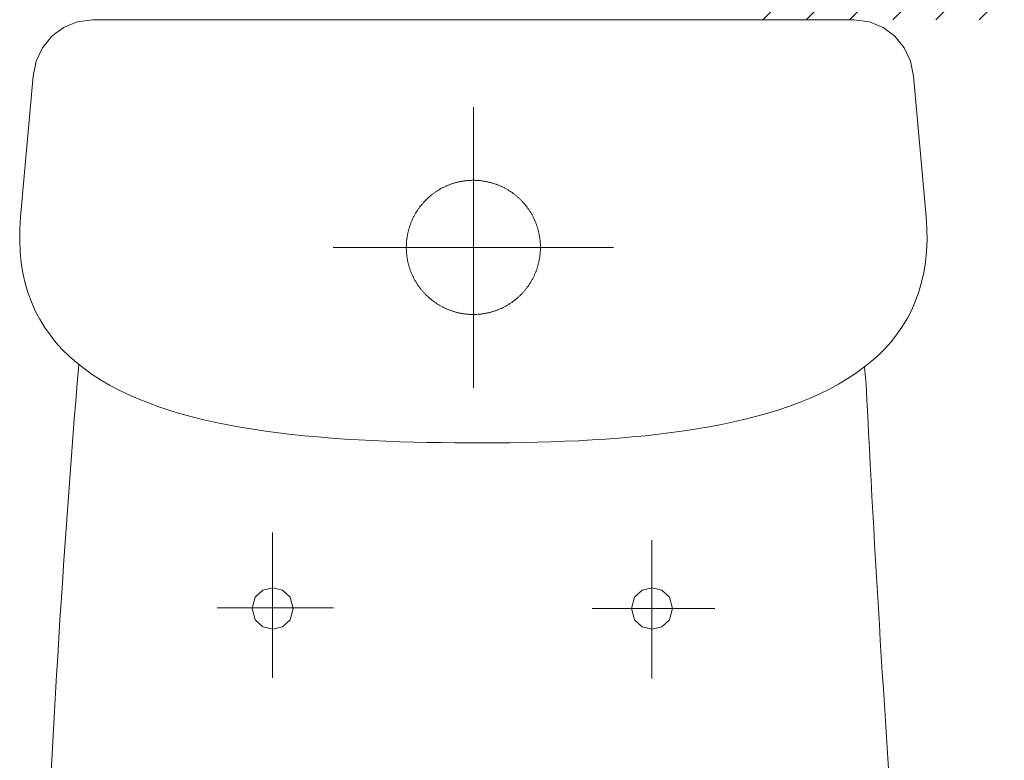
# Model space of a CAD drawing. Header units: inches. Extents: x 27484 to 71626, y -45113 to 39.
# Tile 236 of 256: x 34264 to 34304, y -22939 to -22909. Entities that reach past the tile are written whole.
import ezdxf

# ---------------------------------------------------------------- set-up
doc = ezdxf.new("R2010")
doc.units = ezdxf.units.IN
doc.header["$LTSCALE"] = 50
doc.header["$MEASUREMENT"] = 0
doc.layers.add('A-ARMATURA', color=45, linetype='Continuous', lineweight=5)
doc.layers.add('A-ść. istn.', color=8, linetype='Continuous', lineweight=0)

# ---------------------------------------------------------------- blocks, each defined once
blk = doc.blocks.new('A$C04280096')
at = {"layer": 'A-ARMATURA'}
for p, q in [((-161.82, -0.83), (-155.43, 0)), ((-155.43, 0), (155.43, 0)), ((155.43, 0), (161.82, -0.83)), ((-172.25, -6.79), (-167.48, -3.17)), ((-167.48, -3.17), (-161.82, -0.83)), ((161.82, -0.83), (167.48, -3.17)), ((167.48, -3.17), (172.25, -6.79)), ((-176, -11.46), (-172.25, -6.79)), ((172.25, -6.79), (176, -11.47)), ((-178.58, -16.96), (-176, -11.46)), ((176, -11.47), (178.58, -16.97)), ((-179.85, -23.06), (-178.58, -16.96)), ((178.58, -16.97), (179.85, -23.06)), ((-184.97, -80.5), (-179.85, -23.06)), ((179.85, -23.06), (184.97, -80.5)), ((0, -150.3), (0, -35.69)), ((-11.89, -68.31), (-12.15, -68.44)), ((-11.63, -68.19), (-11.89, -68.31)), ((-11.37, -68.07), (-11.63, -68.19)), ((-11.11, -67.95), (-11.37, -68.07)), ((-10.85, -67.84), (-11.11, -67.95)), ((-10.58, -67.72), (-10.85, -67.84)), ((-10.32, -67.62), (-10.58, -67.72)), ((-10.05, -67.51), (-10.32, -67.62)), ((-9.79, -67.4), (-10.05, -67.51)), ((-9.52, -67.3), (-9.79, -67.4)), ((-9.25, -67.21), (-9.52, -67.3)), ((-8.98, -67.11), (-9.25, -67.21)), ((-8.71, -67.02), (-8.98, -67.11)), ((-8.43, -66.93), (-8.71, -67.02)), ((-8.16, -66.84), (-8.43, -66.93)), ((-7.89, -66.76), (-8.16, -66.84)), ((-7.61, -66.68), (-7.89, -66.76)), ((-7.33, -66.6), (-7.61, -66.68)), ((-7.06, -66.52), (-7.33, -66.6)), ((-6.78, -66.45), (-7.06, -66.52)), ((-6.5, -66.38), (-6.78, -66.45)), ((-6.22, -66.31), (-6.5, -66.38)), ((-5.94, -66.25), (-6.22, -66.31)), ((-5.66, -66.19), (-5.94, -66.25)), ((-5.38, -66.13), (-5.66, -66.19)), ((-5.1, -66.08), (-5.38, -66.13)), ((-4.82, -66.02), (-5.1, -66.08)), ((-4.54, -65.97), (-4.82, -66.02)), ((-4.25, -65.93), (-4.54, -65.97)), ((-3.97, -65.89), (-4.25, -65.93)), ((-3.68, -65.85), (-3.97, -65.89)), ((-3.4, -65.81), (-3.68, -65.85)), ((-3.12, -65.77), (-3.4, -65.81)), ((-2.83, -65.74), (-3.12, -65.77)), ((-2.54, -65.72), (-2.83, -65.74)), ((-2.26, -65.69), (-2.54, -65.72)), ((-1.97, -65.67), (-2.26, -65.69)), ((-1.69, -65.65), (-1.97, -65.67)), ((-1.4, -65.63), (-1.69, -65.65)), ((-1.11, -65.62), (-1.4, -65.63)), ((-0.83, -65.61), (-1.11, -65.62)), ((-0.54, -65.6), (-0.83, -65.61)), ((-0.25, -65.6), (-0.54, -65.6)), ((0.03, -65.6), (-0.25, -65.6)), ((0.32, -65.6), (0.03, -65.6)), ((0.61, -65.6), (0.32, -65.6)), ((0.89, -65.61), (0.61, -65.6)), ((1.18, -65.62), (0.89, -65.61)), ((1.47, -65.64), (1.18, -65.62)), ((1.75, -65.65), (1.47, -65.64)), ((2.04, -65.67), (1.75, -65.65)), ((2.33, -65.7), (2.04, -65.67)), ((2.61, -65.72), (2.33, -65.7)), ((2.9, -65.75), (2.61, -65.72)), ((3.18, -65.78), (2.9, -65.75)), ((3.47, -65.82), (3.18, -65.78)), ((3.75, -65.86), (3.47, -65.82)), ((4.04, -65.9), (3.75, -65.86)), ((4.32, -65.94), (4.04, -65.9)), ((4.6, -65.99), (4.32, -65.94)), ((4.88, -66.04), (4.6, -65.99)), ((5.17, -66.09), (4.88, -66.04)), ((5.45, -66.14), (5.17, -66.09)), ((5.73, -66.2), (5.45, -66.14)), ((6.01, -66.26), (5.73, -66.2)), ((6.29, -66.33), (6.01, -66.26)), ((6.57, -66.4), (6.29, -66.33)), ((6.85, -66.47), (6.57, -66.4)), ((7.12, -66.54), (6.85, -66.47)), ((7.4, -66.62), (7.12, -66.54)), ((7.68, -66.69), (7.4, -66.62)), ((7.95, -66.78), (7.68, -66.69)), ((8.22, -66.86), (7.95, -66.78)), ((8.5, -66.95), (8.22, -66.86)), ((8.77, -67.04), (8.5, -66.95)), ((9.04, -67.13), (8.77, -67.04)), ((9.31, -67.23), (9.04, -67.13)), ((9.58, -67.33), (9.31, -67.23)), ((9.85, -67.43), (9.58, -67.33)), ((10.12, -67.53), (9.85, -67.43)), ((10.38, -67.64), (10.12, -67.53)), ((10.65, -67.75), (10.38, -67.64)), ((10.91, -67.86), (10.65, -67.75)), ((11.17, -67.98), (10.91, -67.86)), ((11.43, -68.1), (11.17, -67.98)), ((11.69, -68.22), (11.43, -68.1)), ((11.95, -68.34), (11.69, -68.22)), ((12.21, -68.47), (11.95, -68.34)), ((-17.87, -72.23), (-18.09, -72.42)), ((-17.66, -72.05), (-17.87, -72.23)), ((-17.44, -71.86), (-17.66, -72.05)), ((-17.21, -71.68), (-17.44, -71.86)), ((-16.99, -71.5), (-17.21, -71.68)), ((-16.76, -71.32), (-16.99, -71.5)), ((-16.54, -71.15), (-16.76, -71.32)), ((-16.31, -70.98), (-16.54, -71.15)), ((-16.08, -70.81), (-16.31, -70.98)), ((-15.84, -70.64), (-16.08, -70.81)), ((-15.61, -70.48), (-15.84, -70.64)), ((-15.37, -70.32), (-15.61, -70.48)), ((-15.13, -70.16), (-15.37, -70.32)), ((-14.89, -70), (-15.13, -70.16)), ((-14.65, -69.84), (-14.89, -70)), ((-14.41, -69.69), (-14.65, -69.84)), ((-14.16, -69.54), (-14.41, -69.69)), ((-13.92, -69.39), (-14.16, -69.54)), ((-13.67, -69.25), (-13.92, -69.39)), ((-13.42, -69.11), (-13.67, -69.25)), ((-13.17, -68.97), (-13.42, -69.11)), ((-12.92, -68.83), (-13.17, -68.97)), ((-12.66, -68.7), (-12.92, -68.83)), ((-12.41, -68.57), (-12.66, -68.7)), ((-12.15, -68.44), (-12.41, -68.57)), ((12.47, -68.6), (12.21, -68.47)), ((12.72, -68.73), (12.47, -68.6)), ((12.98, -68.86), (12.72, -68.73)), ((13.23, -69), (12.98, -68.86)), ((13.48, -69.14), (13.23, -69)), ((13.73, -69.28), (13.48, -69.14)), ((13.97, -69.43), (13.73, -69.28)), ((14.22, -69.58), (13.97, -69.43)), ((14.46, -69.73), (14.22, -69.58)), ((14.71, -69.88), (14.46, -69.73)), ((14.95, -70.03), (14.71, -69.88)), ((15.19, -70.19), (14.95, -70.03)), ((15.43, -70.35), (15.19, -70.19)), ((15.66, -70.52), (15.43, -70.35)), ((15.9, -70.68), (15.66, -70.52)), ((16.13, -70.85), (15.9, -70.68)), ((16.36, -71.02), (16.13, -70.85)), ((16.59, -71.19), (16.36, -71.02)), ((16.82, -71.37), (16.59, -71.19)), ((17.04, -71.54), (16.82, -71.37)), ((17.27, -71.72), (17.04, -71.54)), ((17.49, -71.91), (17.27, -71.72)), ((17.71, -72.09), (17.49, -71.91)), ((17.93, -72.28), (17.71, -72.09)), ((18.14, -72.46), (17.93, -72.28)), ((-21.8, -76.4), (-21.97, -76.63)), ((-21.63, -76.17), (-21.8, -76.4)), ((-21.45, -75.95), (-21.63, -76.17)), ((-21.27, -75.73), (-21.45, -75.95)), ((-21.09, -75.5), (-21.27, -75.73)), ((-20.9, -75.28), (-21.09, -75.5)), ((-20.72, -75.07), (-20.9, -75.28)), ((-20.53, -74.85), (-20.72, -75.07)), ((-20.34, -74.64), (-20.53, -74.85)), ((-20.14, -74.42), (-20.34, -74.64)), ((-19.95, -74.21), (-20.14, -74.42)), ((-19.75, -74.01), (-19.95, -74.21)), ((-19.55, -73.8), (-19.75, -74.01)), ((-19.35, -73.6), (-19.55, -73.8)), ((-19.14, -73.39), (-19.35, -73.6)), ((-18.94, -73.2), (-19.14, -73.39)), ((-18.73, -73), (-18.94, -73.2)), ((-18.52, -72.8), (-18.73, -73)), ((-18.31, -72.61), (-18.52, -72.8)), ((-18.09, -72.42), (-18.31, -72.61)), ((18.36, -72.66), (18.14, -72.46)), ((18.57, -72.85), (18.36, -72.66)), ((18.78, -73.04), (18.57, -72.85)), ((18.99, -73.24), (18.78, -73.04)), ((19.19, -73.44), (18.99, -73.24)), ((19.39, -73.64), (19.19, -73.44)), ((19.6, -73.85), (19.39, -73.64)), ((19.8, -74.05), (19.6, -73.85)), ((19.99, -74.26), (19.8, -74.05)), ((20.19, -74.47), (19.99, -74.26)), ((20.38, -74.69), (20.19, -74.47)), ((20.57, -74.9), (20.38, -74.69)), ((20.76, -75.12), (20.57, -74.9)), ((20.95, -75.33), (20.76, -75.12)), ((21.13, -75.56), (20.95, -75.33)), ((21.31, -75.78), (21.13, -75.56)), ((21.49, -76), (21.31, -75.78)), ((21.67, -76.23), (21.49, -76)), ((21.84, -76.46), (21.67, -76.23)), ((-24.26, -80.27), (-24.39, -80.52)), ((-24.13, -80.02), (-24.26, -80.27)), ((-23.99, -79.76), (-24.13, -80.02)), ((-23.85, -79.51), (-23.99, -79.76)), ((-23.71, -79.26), (-23.85, -79.51)), ((-23.56, -79.02), (-23.71, -79.26)), ((-23.42, -78.77), (-23.56, -79.02)), ((-23.27, -78.53), (-23.42, -78.77)), ((-23.11, -78.28), (-23.27, -78.53)), ((-22.96, -78.04), (-23.11, -78.28)), ((-22.8, -77.8), (-22.96, -78.04)), ((-22.64, -77.57), (-22.8, -77.8)), ((-22.48, -77.33), (-22.64, -77.57)), ((-22.31, -77.09), (-22.48, -77.33)), ((-22.14, -76.86), (-22.31, -77.09)), ((-21.97, -76.63), (-22.14, -76.86)), ((22.01, -76.69), (21.84, -76.46)), ((22.18, -76.92), (22.01, -76.69)), ((22.35, -77.15), (22.18, -76.92)), ((22.51, -77.38), (22.35, -77.15)), ((22.68, -77.62), (22.51, -77.38)), ((22.84, -77.86), (22.68, -77.62)), ((22.99, -78.1), (22.84, -77.86)), ((23.15, -78.34), (22.99, -78.1)), ((23.3, -78.58), (23.15, -78.34)), ((23.45, -78.83), (23.3, -78.58)), ((23.6, -79.08), (23.45, -78.83)), ((23.74, -79.32), (23.6, -79.08)), ((23.88, -79.57), (23.74, -79.32)), ((24.02, -79.82), (23.88, -79.57)), ((24.16, -80.08), (24.02, -79.82)), ((24.29, -80.33), (24.16, -80.08)), ((24.42, -80.58), (24.29, -80.33)), ((-185.28, -85.38), (-184.97, -80.5)), ((-25.95, -84.22), (-26.04, -84.49)), ((-25.86, -83.95), (-25.95, -84.22)), ((-25.76, -83.68), (-25.86, -83.95)), ((-25.67, -83.41), (-25.76, -83.68)), ((-25.56, -83.14), (-25.67, -83.41)), ((-25.46, -82.88), (-25.56, -83.14)), ((-25.35, -82.61), (-25.46, -82.88)), ((-25.24, -82.34), (-25.35, -82.61)), ((-25.13, -82.08), (-25.24, -82.34)), ((-25.01, -81.82), (-25.13, -82.08)), ((-24.89, -81.56), (-25.01, -81.82)), ((-24.77, -81.3), (-24.89, -81.56)), ((-24.65, -81.04), (-24.77, -81.3)), ((-24.52, -80.78), (-24.65, -81.04)), ((-24.39, -80.52), (-24.52, -80.78)), ((24.55, -80.84), (24.42, -80.58)), ((24.68, -81.1), (24.55, -80.84)), ((24.8, -81.36), (24.68, -81.1)), ((24.92, -81.62), (24.8, -81.36)), ((25.04, -81.88), (24.92, -81.62)), ((25.16, -82.14), (25.04, -81.88)), ((25.27, -82.41), (25.16, -82.14)), ((25.38, -82.67), (25.27, -82.41)), ((25.48, -82.94), (25.38, -82.67)), ((25.59, -83.21), (25.48, -82.94)), ((25.69, -83.47), (25.59, -83.21)), ((25.79, -83.74), (25.69, -83.47)), ((25.88, -84.01), (25.79, -83.74)), ((25.98, -84.29), (25.88, -84.01)), ((26.07, -84.56), (25.98, -84.29)), ((184.97, -80.5), (185.28, -85.44)), ((-185.34, -90.09), (-185.28, -85.38)), ((-27.01, -88.39), (-27.05, -88.67)), ((-26.96, -88.11), (-27.01, -88.39)), ((-26.9, -87.82), (-26.96, -88.11)), ((-26.85, -87.54), (-26.9, -87.82)), ((-26.79, -87.26), (-26.85, -87.54)), ((-26.73, -86.98), (-26.79, -87.26)), ((-26.66, -86.7), (-26.73, -86.98)), ((-26.6, -86.42), (-26.66, -86.7)), ((-26.53, -86.15), (-26.6, -86.42)), ((-26.45, -85.87), (-26.53, -86.15)), ((-26.38, -85.59), (-26.45, -85.87)), ((-26.3, -85.32), (-26.38, -85.59)), ((-26.22, -85.04), (-26.3, -85.32)), ((-26.13, -84.77), (-26.22, -85.04)), ((-26.04, -84.49), (-26.13, -84.77)), ((26.15, -84.83), (26.07, -84.56)), ((26.24, -85.11), (26.15, -84.83)), ((26.32, -85.38), (26.24, -85.11)), ((26.4, -85.66), (26.32, -85.38)), ((26.47, -85.93), (26.4, -85.66)), ((26.54, -86.21), (26.47, -85.93)), ((26.61, -86.49), (26.54, -86.21)), ((26.68, -86.77), (26.61, -86.49)), ((26.74, -87.05), (26.68, -86.77)), ((26.8, -87.33), (26.74, -87.05)), ((26.86, -87.61), (26.8, -87.33)), ((26.92, -87.89), (26.86, -87.61)), ((26.97, -88.17), (26.92, -87.89)), ((27.02, -88.46), (26.97, -88.17)), ((27.06, -88.74), (27.02, -88.46)), ((185.28, -85.44), (185.34, -90.2)), ((-185.15, -94.62), (-185.34, -90.09)), ((-27.38, -92.1), (-27.39, -92.38)), ((-27.39, -92.38), (-27.39, -92.67)), ((-27.37, -91.81), (-27.38, -92.1)), ((-27.36, -91.52), (-27.37, -91.81)), ((-27.34, -91.24), (-27.36, -91.52)), ((-27.32, -90.95), (-27.34, -91.24)), ((-27.3, -90.67), (-27.32, -90.95)), ((-27.27, -90.38), (-27.3, -90.67)), ((-27.24, -90.09), (-27.27, -90.38)), ((-27.21, -89.81), (-27.24, -90.09)), ((-27.18, -89.52), (-27.21, -89.81)), ((-27.14, -89.24), (-27.18, -89.52)), ((-27.1, -88.96), (-27.14, -89.24)), ((-27.05, -88.67), (-27.1, -88.96)), ((27.11, -89.02), (27.06, -88.74)), ((27.15, -89.31), (27.11, -89.02)), ((27.18, -89.59), (27.15, -89.31)), ((27.22, -89.88), (27.18, -89.59)), ((27.25, -90.16), (27.22, -89.88)), ((27.28, -90.45), (27.25, -90.16)), ((27.3, -90.73), (27.28, -90.45)), ((27.32, -91.02), (27.3, -90.73)), ((27.34, -91.3), (27.32, -91.02)), ((27.36, -91.59), (27.34, -91.3)), ((27.37, -91.88), (27.36, -91.59)), ((27.38, -92.16), (27.37, -91.88)), ((27.39, -92.45), (27.38, -92.16)), ((27.39, -92.74), (27.39, -92.45)), ((185.34, -90.2), (185.15, -94.79)), ((-184.71, -99), (-185.15, -94.62)), ((-57.3, -92.99), (57.3, -92.99)), ((-27.39, -92.67), (-27.4, -92.96)), ((-27.4, -92.96), (-27.39, -93.24)), ((-27.39, -93.24), (-27.39, -93.53)), ((-27.39, -93.53), (-27.38, -93.82)), ((-27.38, -93.82), (-27.37, -94.1)), ((-27.37, -94.1), (-27.36, -94.39)), ((-27.36, -94.39), (-27.34, -94.68)), ((-27.34, -94.68), (-27.32, -94.96)), ((-27.32, -94.96), (-27.3, -95.25)), ((-27.3, -95.25), (-27.28, -95.54)), ((-27.28, -95.54), (-27.25, -95.82)), ((-27.25, -95.82), (-27.22, -96.11)), ((-27.22, -96.11), (-27.18, -96.39)), ((-27.18, -96.39), (-27.15, -96.68)), ((27.14, -96.75), (27.17, -96.46)), ((27.17, -96.46), (27.21, -96.18)), ((27.21, -96.18), (27.24, -95.89)), ((27.24, -95.89), (27.27, -95.61)), ((27.27, -95.61), (27.3, -95.32)), ((27.3, -95.32), (27.32, -95.04)), ((27.32, -95.04), (27.34, -94.75)), ((27.34, -94.75), (27.36, -94.46)), ((27.36, -94.46), (27.37, -94.18)), ((27.37, -94.18), (27.38, -93.89)), ((27.38, -93.89), (27.39, -93.6)), ((27.4, -93.03), (27.39, -92.74)), ((27.39, -93.32), (27.4, -93.03)), ((27.39, -93.6), (27.39, -93.32)), ((27.4, -92.99), (27.4, -92.99)), ((27.4, -93.03), (27.4, -93.03)), ((185.15, -94.79), (184.7, -99.21)), ((-184.04, -103.2), (-184.71, -99)), ((-27.15, -96.68), (-27.11, -96.96)), ((-27.11, -96.96), (-27.06, -97.24)), ((-27.06, -97.24), (-27.02, -97.53)), ((-27.02, -97.53), (-26.97, -97.81)), ((-26.97, -97.81), (-26.92, -98.09)), ((-26.92, -98.09), (-26.86, -98.37)), ((-26.86, -98.37), (-26.8, -98.65)), ((-26.8, -98.65), (-26.74, -98.93)), ((-26.74, -98.93), (-26.68, -99.21)), ((-26.68, -99.21), (-26.61, -99.49)), ((-26.61, -99.49), (-26.54, -99.77)), ((-26.54, -99.77), (-26.47, -100.05)), ((-26.47, -100.05), (-26.4, -100.33)), ((-26.4, -100.33), (-26.32, -100.6)), ((26.3, -100.67), (26.38, -100.4)), ((26.38, -100.4), (26.45, -100.12)), ((26.45, -100.12), (26.53, -99.84)), ((26.53, -99.84), (26.6, -99.56)), ((26.6, -99.56), (26.66, -99.28)), ((26.66, -99.28), (26.73, -99)), ((26.73, -99), (26.79, -98.72)), ((26.79, -98.72), (26.85, -98.44)), ((26.85, -98.44), (26.9, -98.16)), ((26.9, -98.16), (26.96, -97.88)), ((26.96, -97.88), (27.01, -97.6)), ((27.01, -97.6), (27.05, -97.32)), ((27.05, -97.32), (27.1, -97.03)), ((27.1, -97.03), (27.14, -96.75)), ((184.7, -99.21), (184.02, -103.46)), ((-183.13, -107.25), (-184.04, -103.2)), ((-26.32, -100.6), (-26.24, -100.88)), ((-26.24, -100.88), (-26.15, -101.15)), ((-26.15, -101.15), (-26.07, -101.42)), ((-26.07, -101.42), (-25.98, -101.7)), ((-25.98, -101.7), (-25.88, -101.97)), ((-25.88, -101.97), (-25.79, -102.24)), ((-25.79, -102.24), (-25.69, -102.51)), ((-25.69, -102.51), (-25.59, -102.78)), ((-25.59, -102.78), (-25.48, -103.04)), ((-25.48, -103.04), (-25.38, -103.31)), ((-25.38, -103.31), (-25.27, -103.58)), ((-25.27, -103.58), (-25.16, -103.84)), ((-25.16, -103.84), (-25.04, -104.1)), ((-25.04, -104.1), (-24.92, -104.36)), ((-24.92, -104.36), (-24.8, -104.62)), ((24.77, -104.69), (24.89, -104.43)), ((24.89, -104.43), (25.01, -104.17)), ((25.01, -104.17), (25.13, -103.91)), ((25.13, -103.91), (25.24, -103.64)), ((25.24, -103.64), (25.35, -103.38)), ((25.35, -103.38), (25.46, -103.11)), ((25.46, -103.11), (25.56, -102.85)), ((25.56, -102.85), (25.66, -102.58)), ((25.66, -102.58), (25.76, -102.31)), ((25.76, -102.31), (25.86, -102.04)), ((25.86, -102.04), (25.95, -101.77)), ((25.95, -101.77), (26.04, -101.49)), ((26.04, -101.49), (26.13, -101.22)), ((26.13, -101.22), (26.22, -100.95)), ((26.22, -100.95), (26.3, -100.67)), ((184.02, -103.46), (183.1, -107.54)), ((-182, -111.14), (-183.13, -107.25)), ((-24.8, -104.62), (-24.68, -104.88)), ((-24.68, -104.88), (-24.55, -105.14)), ((-24.55, -105.14), (-24.43, -105.4)), ((-24.43, -105.4), (-24.29, -105.65)), ((-24.29, -105.65), (-24.16, -105.91)), ((-24.16, -105.91), (-24.02, -106.16)), ((-24.02, -106.16), (-23.88, -106.41)), ((-23.88, -106.41), (-23.74, -106.66)), ((-23.74, -106.66), (-23.6, -106.91)), ((-23.6, -106.91), (-23.45, -107.15)), ((-23.45, -107.15), (-23.3, -107.4)), ((-23.3, -107.4), (-23.15, -107.64)), ((-23.15, -107.64), (-23, -107.88)), ((-23, -107.88), (-22.84, -108.12)), ((-22.84, -108.12), (-22.68, -108.36)), ((-22.68, -108.36), (-22.52, -108.6)), ((-22.52, -108.6), (-22.35, -108.83)), ((22.47, -108.66), (22.64, -108.42)), ((22.64, -108.42), (22.8, -108.18)), ((22.8, -108.18), (22.96, -107.94)), ((22.96, -107.94), (23.11, -107.7)), ((23.11, -107.7), (23.26, -107.46)), ((23.26, -107.46), (23.41, -107.22)), ((23.41, -107.22), (23.56, -106.97)), ((23.56, -106.97), (23.71, -106.72)), ((23.71, -106.72), (23.85, -106.47)), ((23.85, -106.47), (23.99, -106.22)), ((23.99, -106.22), (24.13, -105.97)), ((24.13, -105.97), (24.26, -105.72)), ((24.26, -105.72), (24.39, -105.46)), ((24.39, -105.46), (24.52, -105.21)), ((24.52, -105.21), (24.65, -104.95)), ((24.65, -104.95), (24.77, -104.69)), ((183.1, -107.54), (181.95, -111.46)), ((-180.65, -114.88), (-182, -111.14)), ((-22.35, -108.83), (-22.18, -109.07)), ((-22.18, -109.07), (-22.01, -109.3)), ((-22.01, -109.3), (-21.84, -109.53)), ((-21.84, -109.53), (-21.67, -109.76)), ((-21.67, -109.76), (-21.49, -109.98)), ((-21.49, -109.98), (-21.31, -110.21)), ((-21.31, -110.21), (-21.13, -110.43)), ((-21.13, -110.43), (-20.95, -110.65)), ((-20.95, -110.65), (-20.76, -110.87)), ((-20.76, -110.87), (-20.57, -111.08)), ((-20.57, -111.08), (-20.38, -111.3)), ((-20.38, -111.3), (-20.19, -111.51)), ((-20.19, -111.51), (-19.99, -111.72)), ((-19.99, -111.72), (-19.8, -111.93)), ((-19.8, -111.93), (-19.6, -112.13)), ((-19.6, -112.13), (-19.4, -112.34)), ((-19.4, -112.34), (-19.19, -112.54)), ((-19.19, -112.54), (-18.99, -112.74)), ((18.94, -112.79), (19.14, -112.59)), ((19.14, -112.59), (19.35, -112.39)), ((19.35, -112.39), (19.55, -112.19)), ((19.55, -112.19), (19.75, -111.98)), ((19.75, -111.98), (19.95, -111.77)), ((19.95, -111.77), (20.14, -111.56)), ((20.14, -111.56), (20.33, -111.35)), ((20.33, -111.35), (20.53, -111.14)), ((20.53, -111.14), (20.71, -110.92)), ((20.71, -110.92), (20.9, -110.7)), ((20.9, -110.7), (21.09, -110.48)), ((21.09, -110.48), (21.27, -110.26)), ((21.27, -110.26), (21.45, -110.04)), ((21.45, -110.04), (21.62, -109.81)), ((21.62, -109.81), (21.8, -109.59)), ((21.8, -109.59), (21.97, -109.36)), ((21.97, -109.36), (22.14, -109.13)), ((22.14, -109.13), (22.31, -108.89)), ((22.31, -108.89), (22.47, -108.66)), ((181.95, -111.46), (180.58, -115.23)), ((-179.08, -118.47), (-180.65, -114.88)), ((-18.99, -112.74), (-18.78, -112.94)), ((-18.78, -112.94), (-18.57, -113.13)), ((-18.57, -113.13), (-18.36, -113.33)), ((-18.36, -113.33), (-18.14, -113.52)), ((-18.14, -113.52), (-17.93, -113.71)), ((-17.93, -113.71), (-17.71, -113.89)), ((-17.71, -113.89), (-17.49, -114.08)), ((-17.49, -114.08), (-17.27, -114.26)), ((-17.27, -114.26), (-17.04, -114.44)), ((-17.04, -114.44), (-16.82, -114.62)), ((-16.82, -114.62), (-16.59, -114.79)), ((-16.59, -114.79), (-16.36, -114.96)), ((-16.36, -114.96), (-16.13, -115.14)), ((-16.13, -115.14), (-15.9, -115.3)), ((-15.9, -115.3), (-15.66, -115.47)), ((-15.66, -115.47), (-15.43, -115.63)), ((-15.43, -115.63), (-15.19, -115.79)), ((-15.19, -115.79), (-14.95, -115.95)), ((-14.95, -115.95), (-14.71, -116.1)), ((-14.71, -116.1), (-14.47, -116.26)), ((-14.47, -116.26), (-14.22, -116.41)), ((-14.22, -116.41), (-13.98, -116.55)), ((-13.98, -116.55), (-13.73, -116.7)), ((13.67, -116.74), (13.91, -116.59)), ((13.91, -116.59), (14.16, -116.44)), ((14.16, -116.44), (14.41, -116.3)), ((14.41, -116.3), (14.65, -116.14)), ((14.65, -116.14), (14.89, -115.99)), ((14.89, -115.99), (15.13, -115.83)), ((15.13, -115.83), (15.37, -115.67)), ((15.37, -115.67), (15.6, -115.51)), ((15.6, -115.51), (15.84, -115.34)), ((15.84, -115.34), (16.07, -115.18)), ((16.07, -115.18), (16.3, -115.01)), ((16.3, -115.01), (16.53, -114.84)), ((16.53, -114.84), (16.76, -114.66)), ((16.76, -114.66), (16.99, -114.49)), ((16.99, -114.49), (17.21, -114.31)), ((17.21, -114.31), (17.43, -114.12)), ((17.43, -114.12), (17.65, -113.94)), ((17.65, -113.94), (17.87, -113.76)), ((17.87, -113.76), (18.09, -113.57)), ((18.09, -113.57), (18.3, -113.38)), ((18.3, -113.38), (18.52, -113.18)), ((18.52, -113.18), (18.73, -112.99)), ((18.73, -112.99), (18.94, -112.79)), ((180.58, -115.23), (178.98, -118.84)), ((-177.3, -121.91), (-179.08, -118.47)), ((-13.73, -116.7), (-13.48, -116.84)), ((-13.48, -116.84), (-13.23, -116.98)), ((-13.23, -116.98), (-12.98, -117.12)), ((-12.98, -117.12), (-12.72, -117.25)), ((-12.72, -117.25), (-12.47, -117.39)), ((-12.47, -117.39), (-12.21, -117.52)), ((-12.21, -117.52), (-11.96, -117.64)), ((-11.96, -117.64), (-11.7, -117.77)), ((-11.7, -117.77), (-11.44, -117.89)), ((-11.44, -117.89), (-11.18, -118.01)), ((-11.18, -118.01), (-10.91, -118.12)), ((-10.91, -118.12), (-10.65, -118.23)), ((-10.65, -118.23), (-10.38, -118.34)), ((-10.38, -118.34), (-10.12, -118.45)), ((-10.12, -118.45), (-9.85, -118.56)), ((-9.85, -118.56), (-9.58, -118.66)), ((-9.58, -118.66), (-9.31, -118.76)), ((-9.31, -118.76), (-9.04, -118.85)), ((-9.04, -118.85), (-8.77, -118.95)), ((-8.77, -118.95), (-8.5, -119.04)), ((-8.5, -119.04), (-8.23, -119.12)), ((-8.23, -119.12), (-7.95, -119.21)), ((-7.95, -119.21), (-7.68, -119.29)), ((-7.68, -119.29), (-7.4, -119.37)), ((-7.4, -119.37), (-7.13, -119.45)), ((-7.13, -119.45), (-6.85, -119.52)), ((-6.85, -119.52), (-6.57, -119.59)), ((-6.57, -119.59), (-6.29, -119.66)), ((-6.29, -119.66), (-6.01, -119.72)), ((-6.01, -119.72), (-5.73, -119.78)), ((-5.73, -119.78), (-5.45, -119.84)), ((-5.45, -119.84), (-5.17, -119.9)), ((-5.17, -119.9), (-4.89, -119.95)), ((-4.89, -119.95), (-4.6, -120)), ((-4.6, -120), (-4.32, -120.04)), ((-4.32, -120.04), (-4.04, -120.09)), ((-4.04, -120.09), (-3.75, -120.13)), ((-3.75, -120.13), (-3.47, -120.17)), ((-3.47, -120.17), (-3.18, -120.2)), ((-3.18, -120.2), (-2.9, -120.23)), ((-2.9, -120.23), (-2.61, -120.26)), ((-2.61, -120.26), (-2.33, -120.29)), ((-2.33, -120.29), (-2.04, -120.31)), ((-2.04, -120.31), (-1.76, -120.33)), ((-1.76, -120.33), (-1.47, -120.35)), ((-1.47, -120.35), (-1.18, -120.36)), ((-1.18, -120.36), (-0.9, -120.37)), ((-0.9, -120.37), (-0.61, -120.38)), ((-0.61, -120.38), (-0.32, -120.39)), ((-0.32, -120.39), (-0.04, -120.39)), ((-0.04, -120.39), (0.25, -120.39)), ((0.25, -120.39), (0.54, -120.38)), ((0.54, -120.38), (0.82, -120.38)), ((0.82, -120.38), (1.11, -120.37)), ((1.11, -120.37), (1.4, -120.35)), ((1.4, -120.35), (1.68, -120.34)), ((1.68, -120.34), (1.97, -120.32)), ((1.97, -120.32), (2.26, -120.29)), ((2.26, -120.29), (2.54, -120.27)), ((2.54, -120.27), (2.83, -120.24)), ((2.83, -120.24), (3.11, -120.21)), ((3.11, -120.21), (3.4, -120.18)), ((3.4, -120.18), (3.68, -120.14)), ((3.68, -120.14), (3.97, -120.1)), ((3.97, -120.1), (4.25, -120.06)), ((4.25, -120.06), (4.53, -120.01)), ((4.53, -120.01), (4.82, -119.96)), ((4.82, -119.96), (5.1, -119.91)), ((5.1, -119.91), (5.38, -119.85)), ((5.38, -119.85), (5.66, -119.8)), ((5.66, -119.8), (5.94, -119.74)), ((5.94, -119.74), (6.22, -119.67)), ((6.22, -119.67), (6.5, -119.61)), ((6.5, -119.61), (6.78, -119.54)), ((6.78, -119.54), (7.06, -119.46)), ((7.06, -119.46), (7.33, -119.39)), ((7.33, -119.39), (7.61, -119.31)), ((7.61, -119.31), (7.88, -119.23)), ((7.88, -119.23), (8.16, -119.15)), ((8.16, -119.15), (8.43, -119.06)), ((8.43, -119.06), (8.7, -118.97)), ((8.7, -118.97), (8.97, -118.88)), ((8.97, -118.88), (9.25, -118.78)), ((9.25, -118.78), (9.52, -118.68)), ((9.52, -118.68), (9.78, -118.58)), ((9.78, -118.58), (10.05, -118.48)), ((10.05, -118.48), (10.32, -118.37)), ((10.32, -118.37), (10.58, -118.26)), ((10.58, -118.26), (10.85, -118.15)), ((10.85, -118.15), (11.11, -118.03)), ((11.11, -118.03), (11.37, -117.92)), ((11.37, -117.92), (11.63, -117.8)), ((11.63, -117.8), (11.89, -117.67)), ((11.89, -117.67), (12.15, -117.55)), ((12.15, -117.55), (12.4, -117.42)), ((12.4, -117.42), (12.66, -117.29)), ((12.66, -117.29), (12.91, -117.15)), ((12.91, -117.15), (13.17, -117.02)), ((13.17, -117.02), (13.42, -116.88)), ((13.42, -116.88), (13.67, -116.74)), ((178.98, -118.84), (177.18, -122.29)), ((-175.32, -125.21), (-177.3, -121.91)), ((177.18, -122.29), (175.16, -125.6)), ((-173.14, -128.36), (-175.32, -125.21)), ((-170.76, -131.37), (-173.14, -128.36)), ((175.16, -125.6), (172.95, -128.76)), ((-168.2, -134.25), (-170.76, -131.37)), ((170.54, -131.78), (167.94, -134.67)), ((172.95, -128.76), (170.54, -131.78)), ((-165.45, -137), (-168.2, -134.25)), ((167.94, -134.67), (165.16, -137.41)), ((-162.53, -139.61), (-165.45, -137)), ((-159.44, -142.1), (-162.53, -139.61)), ((162.19, -140.02), (159.06, -142.51)), ((165.16, -137.41), (162.19, -140.02)), ((-160.46, -148.9), (-159.94, -143.35)), ((-159.94, -143.35), (-159.8, -141.81)), ((-156.18, -144.47), (-159.44, -142.1)), ((-152.76, -146.71), (-156.18, -144.47)), ((159.06, -142.51), (155.76, -144.86)), ((161.15, -140.85), (161.32, -142.74)), ((161.32, -142.74), (161.82, -148.3)), ((-149.19, -148.84), (-152.76, -146.71)), ((152.29, -147.1), (148.67, -149.21)), ((155.76, -144.86), (152.29, -147.1)), ((-145.47, -150.85), (-149.19, -148.84)), ((-141.61, -152.75), (-145.47, -150.85)), ((-137.6, -154.55), (-141.61, -152.75)), ((144.91, -151.21), (140.99, -153.1)), ((148.67, -149.21), (144.91, -151.21)), ((-133.47, -156.23), (-137.6, -154.55)), ((-129.21, -157.82), (-133.47, -156.23)), ((132.76, -156.54), (128.45, -158.1)), ((136.94, -154.87), (132.76, -156.54)), ((140.99, -153.1), (136.94, -154.87)), ((-124.83, -159.3), (-129.21, -157.82)), ((-120.34, -160.69), (-124.83, -159.3)), ((-115.74, -161.98), (-120.34, -160.69)), ((124.02, -159.56), (119.47, -160.93)), ((128.45, -158.1), (124.02, -159.56)), ((-111.03, -163.18), (-115.74, -161.98)), ((-106.22, -164.3), (-111.03, -163.18)), ((-101.32, -165.33), (-106.22, -164.3)), ((105.2, -164.47), (100.25, -165.48)), ((110.06, -163.38), (105.2, -164.47)), ((114.82, -162.2), (110.06, -163.38)), ((119.47, -160.93), (114.82, -162.2)), ((-96.34, -166.28), (-101.32, -165.33)), ((-91.27, -167.15), (-96.34, -166.28)), ((-86.13, -167.94), (-91.27, -167.15)), ((-80.92, -168.66), (-86.13, -167.94)), ((-75.64, -169.31), (-80.92, -168.66)), ((79.64, -168.73), (74.31, -169.36)), ((84.9, -168.03), (79.64, -168.73)), ((90.09, -167.25), (84.9, -168.03)), ((95.21, -166.41), (90.09, -167.25)), ((100.25, -165.48), (95.21, -166.41)), ((-70.3, -169.9), (-75.64, -169.31)), ((-64.91, -170.42), (-70.3, -169.9)), ((-59.47, -170.88), (-64.91, -170.42)), ((-53.99, -171.29), (-59.47, -170.88)), ((-48.48, -171.63), (-53.99, -171.29)), ((-42.93, -171.93), (-48.48, -171.63)), ((-37.36, -172.18), (-42.93, -171.93)), ((-31.76, -172.38), (-37.36, -172.18)), ((-26.15, -172.54), (-31.76, -172.38)), ((-20.54, -172.66), (-26.15, -172.54)), ((-14.92, -172.75), (-20.54, -172.66)), ((-9.3, -172.8), (-14.92, -172.75)), ((-3.69, -172.82), (-9.3, -172.8)), ((1.9, -172.81), (-3.69, -172.82)), ((7.53, -172.78), (1.9, -172.81)), ((1.9, -172.81), (1.9, -172.81)), ((13.18, -172.71), (7.53, -172.78)), ((18.82, -172.62), (13.18, -172.71)), ((24.47, -172.5), (18.82, -172.62)), ((30.11, -172.34), (24.47, -172.5)), ((35.74, -172.14), (30.11, -172.34)), ((41.35, -171.9), (35.74, -172.14)), ((46.93, -171.61), (41.35, -171.9)), ((52.49, -171.27), (46.93, -171.61)), ((58.01, -170.88), (52.49, -171.27)), ((63.5, -170.43), (58.01, -170.88)), ((68.93, -169.93), (63.5, -170.43)), ((74.31, -169.36), (68.93, -169.93)), ((-72.95, -212.51), (-72.95, -269.03)), ((82.03, -209.47), (82.03, -268.73)), ((-80.17, -235.82), (-77.06, -233.02)), ((-77.06, -233.02), (-73.01, -232.08)), ((-73.01, -232.08), (-68.97, -233.02)), ((-68.97, -233.02), (-65.86, -235.82)), ((74.8, -235.82), (77.92, -233.02)), ((77.92, -233.02), (81.96, -232.08)), ((81.96, -232.08), (86.01, -233.02)), ((86.01, -233.02), (89.12, -235.82)), ((-81.42, -240.48), (-80.17, -235.82)), ((-65.86, -235.82), (-64.61, -240.48)), ((73.56, -240.48), (74.8, -235.82)), ((89.12, -235.82), (90.37, -240.48)), ((-98.64, -240.47), (-48.47, -240.47)), ((-80.17, -245.15), (-81.42, -240.48)), ((-64.61, -240.49), (-65.86, -245.15)), ((-64.61, -240.48), (-64.61, -240.49)), ((57.18, -240.16), (104.61, -240.16)), ((74.8, -245.15), (73.56, -240.48)), ((90.37, -240.49), (89.12, -245.15)), ((90.37, -240.48), (90.37, -240.49)), ((-77.06, -247.95), (-80.17, -245.15)), ((-65.86, -245.15), (-68.97, -247.95)), ((77.92, -247.95), (74.8, -245.15)), ((89.12, -245.15), (86, -247.95)), ((-73.01, -248.89), (-77.06, -247.95)), ((-68.97, -247.95), (-73.01, -248.89)), ((81.96, -248.89), (77.92, -247.95)), ((86, -247.95), (81.96, -248.89))]:
    blk.add_line(p, q, dxfattribs=at)
at = {"layer": 'A-ARMATURA', "linetype": 'Continuous'}
for centre, radius, start, end in [((-5010.96, -574.67), 5190.32, 2.07305, 4.71198), ((-8576.26, 264.4), 8425.94, 355.762455, 357.188478)]:
    blk.add_arc(centre, radius, start, end, dxfattribs=at)
blk = doc.blocks.new('A$C6D4569AD')
at = {"layer": 'A-ARMATURA', "xscale": -0.09999999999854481, "yscale": 0.1000000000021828, "zscale": 0.1, "rotation": 270}
blk.add_blockref('A$C04280096', (15.03, 0), dxfattribs=at)

msp = doc.modelspace()

# ---------------------------------------------------------------- hatches: boundary and pattern name
at = {"layer": 'A-ść. istn.', "ltscale": 0.1}
h = msp.add_hatch(dxfattribs=at)
h.set_pattern_fill('ANSI31', color=256, scale=10)
h.set_pattern_definition([(45, (31560.1443, -34930.5661), (-0.88388348, 0.88388348), [])])
h.paths.add_polyline_path([(34292.48247, -22883.96968), (34317.48247, -22883.96968), (34317.48247, -22908.96968), (34292.48247, -22908.96968)])
h.paths.add_polyline_path([(34772.48247, -22883.96968), (34797.48247, -22883.96968), (34797.48247, -22908.96968), (34772.48247, -22908.96968)])

# ---------------------------------------------------------------- block references
at = {"layer": 'A-ARMATURA', "lineweight": -3, "rotation": 90}
msp.add_blockref('A$C6D4569AD', (34282.0663, -22923.99927), dxfattribs=at)

doc.saveas('drawing.dxf')
